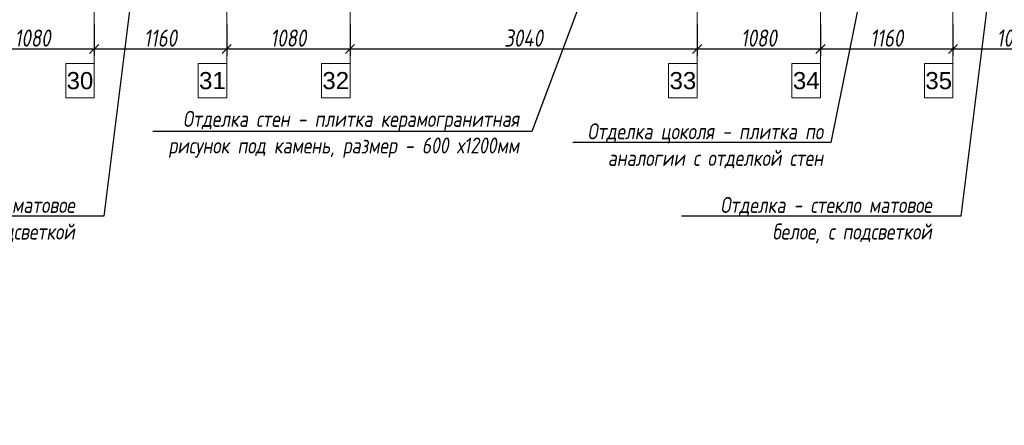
# Model space of a CAD drawing. Header units: millimetres. Extents: x -57162 to 485422, y -209335 to -9481.
# Tile 12 of 256: x -23249 to -14627, y -203874 to -200319. Entities that reach past the tile are written whole.
import ezdxf
from ezdxf import colors
from ezdxf.entities.mleader import LeaderData, LeaderLine
from ezdxf.math import Vec2, Vec3

# ---------------------------------------------------------------- set-up
doc = ezdxf.new("R2010")
doc.units = ezdxf.units.MM
doc.linetypes.add('DASHDOT', pattern=[25.4, 12.7, -6.35, 0, -6.35])
doc.layers.get('Defpoints').update_dxf_attribs({"color": 31})
doc.layers.add('dim_per', color=7, linetype='Continuous', lineweight=9, true_color=0x1c3800)
doc.layers.add('dim_razv', color=7, linetype='DASHDOT', lineweight=9, true_color=0x183018)
doc.layers.add('meb', color=26, linetype='Continuous', lineweight=15)
doc.styles.add('fl_iso paper', font='isocpeur.ttf', dxfattribs={"width": 0.8, "oblique": 10})
doc.styles.get("Standard").update_dxf_attribs({"font": 'arial.ttf'})
doc.dimstyles.new('In tre 1_50', dxfattribs={"dimtxt": 150, "dimasz": 80, "dimexe": 60, "dimexo": 10, "dimgap": 20, "dimtad": 1, "dimdec": 0, "dimrnd": 5, "dimzin": 0, "dimdsep": 46, "dimtxsty": 'fl_iso paper', "dimblk": 'OBLIQUE', "dimcen": 0, "dimdle": 60, "dimadec": 0, "dimazin": 0, "dimtfac": 1, "dimtdec": 0, "dimtofl": 0, "dimtmove": 1, "dimatfit": 1, "dimfxl": 40, "dimtolj": 1, "dimtzin": 0, "dimarcsym": 1})

# ---------------------------------------------------------------- blocks, each defined once
blk = doc.blocks.new('_Oblique')
at = {"color": 0, "linetype": 'ByBlock', "lineweight": -2}
blk.add_line((-0.5, -0.5), (0.5, 0.5), dxfattribs=at)
blk = doc.blocks.new('*D1177')
at = {"layer": 'Defpoints', "color": 0, "linetype": 'ByBlock', "transparency": 16777216}
for p in [(-23676.6, -200352.1), (-22596.6, -200352.1), (-22596.6, -200575.5)]:
    blk.add_point(p, dxfattribs=at)
at = {"layer": 'dim_razv', "color": 0, "linetype": 'ByBlock', "lineweight": -2, "transparency": 16777216}
for p, q in [((-23676.6, -200362.1), (-23676.6, -200635.5)), ((-22596.6, -200362.1), (-22596.6, -200635.5)), ((-23736.6, -200575.5), (-22536.6, -200575.5))]:
    blk.add_line(p, q, dxfattribs=at)
at = {"layer": 'dim_razv', "color": 0, "linetype": 'ByBlock', "lineweight": -2, "transparency": 16777216, "xscale": 80, "yscale": 80, "zscale": 80, "rotation": 180}
blk.add_blockref('_Oblique', (-23676.6, -200575.5), dxfattribs=at)
at = {"layer": 'dim_razv', "color": 0, "linetype": 'ByBlock', "lineweight": -2, "transparency": 16777216, "xscale": 80, "yscale": 80, "zscale": 80}
blk.add_blockref('_Oblique', (-22596.6, -200575.5), dxfattribs=at)
at = {"layer": 'dim_razv', "color": 0, "linetype": 'ByBlock', "transparency": 16777216, "insert": (-23136.6, -200480.5), "char_height": 150, "attachment_point": 5, "style": 'fl_iso paper'}
blk.add_mtext('\\A1;1080', dxfattribs=at)
blk = doc.blocks.new('*D1178')
at = {"layer": 'Defpoints', "color": 0, "linetype": 'ByBlock', "transparency": 16777216}
for p in [(-22596.6, -200352.1), (-21436.6, -200352.1), (-21436.6, -200575.5)]:
    blk.add_point(p, dxfattribs=at)
at = {"layer": 'dim_razv', "color": 0, "linetype": 'ByBlock', "lineweight": -2, "transparency": 16777216}
for p, q in [((-22596.6, -200362.1), (-22596.6, -200635.5)), ((-21436.6, -200362.1), (-21436.6, -200635.5)), ((-22656.6, -200575.5), (-21376.6, -200575.5))]:
    blk.add_line(p, q, dxfattribs=at)
at = {"layer": 'dim_razv', "color": 0, "linetype": 'ByBlock', "lineweight": -2, "transparency": 16777216, "xscale": 80, "yscale": 80, "zscale": 80, "rotation": 180}
blk.add_blockref('_Oblique', (-22596.6, -200575.5), dxfattribs=at)
at = {"layer": 'dim_razv', "color": 0, "linetype": 'ByBlock', "lineweight": -2, "transparency": 16777216, "xscale": 80, "yscale": 80, "zscale": 80}
blk.add_blockref('_Oblique', (-21436.6, -200575.5), dxfattribs=at)
at = {"layer": 'dim_razv', "color": 0, "linetype": 'ByBlock', "transparency": 16777216, "insert": (-22016.6, -200480.5), "char_height": 150, "attachment_point": 5, "style": 'fl_iso paper'}
blk.add_mtext('\\A1;1160', dxfattribs=at)
blk = doc.blocks.new('*D1179')
at = {"layer": 'Defpoints', "color": 0, "linetype": 'ByBlock', "transparency": 16777216}
for p in [(-21436.6, -200352.1), (-20356.6, -200352.1), (-20356.6, -200575.5)]:
    blk.add_point(p, dxfattribs=at)
at = {"layer": 'dim_razv', "color": 0, "linetype": 'ByBlock', "lineweight": -2, "transparency": 16777216}
for p, q in [((-21436.6, -200362.1), (-21436.6, -200635.5)), ((-20356.6, -200362.1), (-20356.6, -200635.5)), ((-21496.6, -200575.5), (-20296.6, -200575.5))]:
    blk.add_line(p, q, dxfattribs=at)
at = {"layer": 'dim_razv', "color": 0, "linetype": 'ByBlock', "lineweight": -2, "transparency": 16777216, "xscale": 80, "yscale": 80, "zscale": 80, "rotation": 180}
blk.add_blockref('_Oblique', (-21436.6, -200575.5), dxfattribs=at)
at = {"layer": 'dim_razv', "color": 0, "linetype": 'ByBlock', "lineweight": -2, "transparency": 16777216, "xscale": 80, "yscale": 80, "zscale": 80}
blk.add_blockref('_Oblique', (-20356.6, -200575.5), dxfattribs=at)
at = {"layer": 'dim_razv', "color": 0, "linetype": 'ByBlock', "transparency": 16777216, "insert": (-20896.6, -200480.5), "char_height": 150, "attachment_point": 5, "style": 'fl_iso paper'}
blk.add_mtext('\\A1;1080', dxfattribs=at)
blk = doc.blocks.new('*D1180')
at = {"layer": 'Defpoints', "color": 0, "linetype": 'ByBlock', "transparency": 16777216}
for p in [(-20356.6, -200352.1), (-17316.6, -200352.1), (-17316.6, -200575.5)]:
    blk.add_point(p, dxfattribs=at)
at = {"layer": 'dim_razv', "color": 0, "linetype": 'ByBlock', "lineweight": -2, "transparency": 16777216}
for p, q in [((-20356.6, -200362.1), (-20356.6, -200635.5)), ((-17316.6, -200362.1), (-17316.6, -200635.5)), ((-20416.6, -200575.5), (-17256.6, -200575.5))]:
    blk.add_line(p, q, dxfattribs=at)
at = {"layer": 'dim_razv', "color": 0, "linetype": 'ByBlock', "lineweight": -2, "transparency": 16777216, "xscale": 80, "yscale": 80, "zscale": 80, "rotation": 180}
blk.add_blockref('_Oblique', (-20356.6, -200575.5), dxfattribs=at)
at = {"layer": 'dim_razv', "color": 0, "linetype": 'ByBlock', "lineweight": -2, "transparency": 16777216, "xscale": 80, "yscale": 80, "zscale": 80}
blk.add_blockref('_Oblique', (-17316.6, -200575.5), dxfattribs=at)
at = {"layer": 'dim_razv', "color": 0, "linetype": 'ByBlock', "transparency": 16777216, "insert": (-18836.6, -200480.5), "char_height": 150, "attachment_point": 5, "style": 'fl_iso paper'}
blk.add_mtext('\\A1;3040', dxfattribs=at)
blk = doc.blocks.new('*D1181')
at = {"layer": 'Defpoints', "color": 0, "linetype": 'ByBlock', "transparency": 16777216}
for p in [(-17316.6, -200352.1), (-16236.6, -200352.1), (-16236.6, -200575.5)]:
    blk.add_point(p, dxfattribs=at)
at = {"layer": 'dim_razv', "color": 0, "linetype": 'ByBlock', "lineweight": -2, "transparency": 16777216}
for p, q in [((-17316.6, -200362.1), (-17316.6, -200635.5)), ((-16236.6, -200362.1), (-16236.6, -200635.5)), ((-17376.6, -200575.5), (-16176.6, -200575.5))]:
    blk.add_line(p, q, dxfattribs=at)
at = {"layer": 'dim_razv', "color": 0, "linetype": 'ByBlock', "lineweight": -2, "transparency": 16777216, "xscale": 80, "yscale": 80, "zscale": 80, "rotation": 180}
blk.add_blockref('_Oblique', (-17316.6, -200575.5), dxfattribs=at)
at = {"layer": 'dim_razv', "color": 0, "linetype": 'ByBlock', "lineweight": -2, "transparency": 16777216, "xscale": 80, "yscale": 80, "zscale": 80}
blk.add_blockref('_Oblique', (-16236.6, -200575.5), dxfattribs=at)
at = {"layer": 'dim_razv', "color": 0, "linetype": 'ByBlock', "transparency": 16777216, "insert": (-16776.6, -200480.5), "char_height": 150, "attachment_point": 5, "style": 'fl_iso paper'}
blk.add_mtext('\\A1;1080', dxfattribs=at)
blk = doc.blocks.new('*D1182')
at = {"layer": 'Defpoints', "color": 0, "linetype": 'ByBlock', "transparency": 16777216}
for p in [(-16236.6, -200352.1), (-15076.6, -200352.1), (-15076.6, -200575.5)]:
    blk.add_point(p, dxfattribs=at)
at = {"layer": 'dim_razv', "color": 0, "linetype": 'ByBlock', "lineweight": -2, "transparency": 16777216}
for p, q in [((-16236.6, -200362.1), (-16236.6, -200635.5)), ((-15076.6, -200362.1), (-15076.6, -200635.5)), ((-16296.6, -200575.5), (-15016.6, -200575.5))]:
    blk.add_line(p, q, dxfattribs=at)
at = {"layer": 'dim_razv', "color": 0, "linetype": 'ByBlock', "lineweight": -2, "transparency": 16777216, "xscale": 80, "yscale": 80, "zscale": 80, "rotation": 180}
blk.add_blockref('_Oblique', (-16236.6, -200575.5), dxfattribs=at)
at = {"layer": 'dim_razv', "color": 0, "linetype": 'ByBlock', "lineweight": -2, "transparency": 16777216, "xscale": 80, "yscale": 80, "zscale": 80}
blk.add_blockref('_Oblique', (-15076.6, -200575.5), dxfattribs=at)
at = {"layer": 'dim_razv', "color": 0, "linetype": 'ByBlock', "transparency": 16777216, "insert": (-15656.6, -200480.5), "char_height": 150, "attachment_point": 5, "style": 'fl_iso paper'}
blk.add_mtext('\\A1;1160', dxfattribs=at)
blk = doc.blocks.new('*D1183')
at = {"layer": 'Defpoints', "color": 0, "linetype": 'ByBlock', "transparency": 16777216}
for p in [(-15076.6, -200352.1), (-13996.6, -200352.1), (-13996.6, -200575.5)]:
    blk.add_point(p, dxfattribs=at)
at = {"layer": 'dim_razv', "color": 0, "linetype": 'ByBlock', "lineweight": -2, "transparency": 16777216}
for p, q in [((-15076.6, -200362.1), (-15076.6, -200635.5)), ((-13996.6, -200362.1), (-13996.6, -200635.5)), ((-15136.6, -200575.5), (-13936.6, -200575.5))]:
    blk.add_line(p, q, dxfattribs=at)
at = {"layer": 'dim_razv', "color": 0, "linetype": 'ByBlock', "lineweight": -2, "transparency": 16777216, "xscale": 80, "yscale": 80, "zscale": 80, "rotation": 180}
blk.add_blockref('_Oblique', (-15076.6, -200575.5), dxfattribs=at)
at = {"layer": 'dim_razv', "color": 0, "linetype": 'ByBlock', "lineweight": -2, "transparency": 16777216, "xscale": 80, "yscale": 80, "zscale": 80}
blk.add_blockref('_Oblique', (-13996.6, -200575.5), dxfattribs=at)
at = {"layer": 'dim_razv', "color": 0, "linetype": 'ByBlock', "transparency": 16777216, "insert": (-14536.6, -200480.5), "char_height": 150, "attachment_point": 5, "style": 'fl_iso paper'}
blk.add_mtext('\\A1;1080', dxfattribs=at)

msp = doc.modelspace()

# ---------------------------------------------------------------- linework, layer by layer
at = {"layer": 'meb', "color": 5, "true_color": 0x0505ff}
for points in [[(-22596.6, -199700), (-22596.6, -201004.2)], [(-21436.6, -199700), (-21436.6, -201004.2)], [(-20356.6, -199700), (-20356.6, -201004.2)], [(-17316.6, -199700), (-17316.6, -201004.2)], [(-16236.6, -199700), (-16236.6, -201004.2)], [(-15076.6, -199700), (-15076.6, -201004.2)]]:
    msp.add_lwpolyline(points, dxfattribs=at)
for points in [[(-22846.6, -201004.2), (-22596.6, -201004.2), (-22596.6, -200704.2), (-22846.6, -200704.2)], [(-21686.6, -201004.2), (-21436.6, -201004.2), (-21436.6, -200704.2), (-21686.6, -200704.2)], [(-20606.6, -201004.2), (-20356.6, -201004.2), (-20356.6, -200704.2), (-20606.6, -200704.2)], [(-17566.6, -201004.2), (-17316.6, -201004.2), (-17316.6, -200704.2), (-17566.6, -200704.2)], [(-16486.6, -201004.2), (-16236.6, -201004.2), (-16236.6, -200704.2), (-16486.6, -200704.2)], [(-15326.6, -201004.2), (-15076.6, -201004.2), (-15076.6, -200704.2), (-15326.6, -200704.2)]]:
    msp.add_lwpolyline(points, close=True, dxfattribs=at)

# ---------------------------------------------------------------- texts
at = {"layer": 'meb', "color": 5, "true_color": 0x0505ff, "char_height": 150, "attachment_point": 5}
for s, insert in [('30', (-22721.6, -200854.2)), ('31', (-21561.6, -200854.2)), ('32', (-20481.6, -200854.2)), ('33', (-17441.6, -200854.2)), ('34', (-16361.6, -200854.2)), ('35', (-15201.6, -200854.2))]:
    msp.add_mtext_dynamic_manual_height_columns(s, width=165.776, gutter_width=12.5, heights=[0], dxfattribs=dict(at, insert=insert))

# ---------------------------------------------------------------- dimensions: what is measured, and where the dimension line sits
at = {"layer": 'dim_razv', "linetype": 'ByBlock'}
for base, p1, p2, picture, middle in [((-22596.6, -200575.5), (-23676.6, -200352.1), (-22596.6, -200352.1), '*D1177', (-23136.6, -200480.5)), ((-21436.6, -200575.5), (-22596.6, -200352.1), (-21436.6, -200352.1), '*D1178', (-22016.6, -200480.5)), ((-20356.6, -200575.5), (-21436.6, -200352.1), (-20356.6, -200352.1), '*D1179', (-20896.6, -200480.5)), ((-17316.6, -200575.5), (-20356.6, -200352.1), (-17316.6, -200352.1), '*D1180', (-18836.6, -200480.5)), ((-16236.6, -200575.5), (-17316.6, -200352.1), (-16236.6, -200352.1), '*D1181', (-16776.6, -200480.5)), ((-15076.6, -200575.5), (-16236.6, -200352.1), (-15076.6, -200352.1), '*D1182', (-15656.6, -200480.5)), ((-13996.6, -200575.5), (-15076.6, -200352.1), (-13996.6, -200352.1), '*D1183', (-14536.6, -200480.5))]:
    dim = msp.add_linear_dim(base=base, p1=p1, p2=p2, dimstyle='In tre 1_50', dxfattribs=at)
    dim.commit()
    dim.dimension.update_dxf_attribs({"geometry": picture, "text_midpoint": middle})

# ---------------------------------------------------------------- leaders
at = {"layer": 'dim_per', "linetype": 'ByBlock'}
ml = msp.add_multileader_mtext('Standard', dxfattribs=at)
ml.set_content('Отделка - стекло матовое белое, с подсветкой', color=256, style='fl_iso paper')
ml.set_leader_properties()
ml.build(insert=Vec2(0, 0))
ml.multileader.update_dxf_attribs({"text_left_attachment_type": 6, "text_right_attachment_type": 6, "dogleg_length": 252.8})
ctx = ml.context
ctx.base_point, ctx.char_height, ctx.plane_origin = Vec3(-24746.9, -202040.7), 140, Vec3(-21139, -199758.8)
ctx.left_attachment, ctx.right_attachment, ctx.text_align_type = 6, 6, 2
notes = []
notes.append((ctx, [(1, (1, 1, 0), (-22511.8, -202040.7), (-1, 0), 252.8, [(0, [(-22207.3, -199609)], 0, [])])]))
ctx.mtext.insert, ctx.mtext.width, ctx.mtext.alignment, ctx.mtext.flow_direction = Vec3(-22766.6, -201872.7), 2170.478, 3, 5
ml = msp.add_multileader_mtext('Standard', dxfattribs=at)
ml.set_content('Отделка - стекло матовое белое, с подсветкой', color=256, style='fl_iso paper')
ml.set_leader_properties()
ml.build(insert=Vec2(0, 0))
ml.multileader.update_dxf_attribs({"text_left_attachment_type": 6, "text_right_attachment_type": 6, "dogleg_length": 252.8})
ctx = ml.context
ctx.base_point, ctx.char_height, ctx.plane_origin = Vec3(-17242.5, -202040.7), 140, Vec3(-13634.6, -199758.8)
ctx.left_attachment, ctx.right_attachment, ctx.text_align_type = 6, 6, 2
notes.append((ctx, [(1, (1, 1, 0), (-15007.5, -202040.7), (-1, 0), 252.8, [(0, [(-14702.9, -199609)], 0, [])])]))
ctx.mtext.insert, ctx.mtext.width, ctx.mtext.alignment, ctx.mtext.flow_direction = Vec3(-15262.2, -201872.7), 2170.478, 3, 5
ml = msp.add_multileader_mtext('Standard', dxfattribs=at)
ml.set_content('Отделка стен - плитка керамогранитная\\Pрисунок под камень, размер - 600 х1200мм', color=256, style='fl_iso paper')
ml.set_leader_properties()
ml.build(insert=Vec2(0, 0))
ml.multileader.update_dxf_attribs({"text_left_attachment_type": 6, "text_right_attachment_type": 6, "dogleg_length": 252.8})
ctx = ml.context
ctx.base_point, ctx.char_height, ctx.plane_origin = Vec3(-22048.8, -201300.4), 140, Vec3(-18776.4, -199487.5)
ctx.left_attachment, ctx.right_attachment, ctx.text_align_type = 6, 6, 2
notes.append((ctx, [(1, (1, 1, 0), (-18765.2, -201300.4), (-1, 0), 108.6, [(0, [(-18180.2, -199735.8)], 0, [])])]))
ctx.mtext.insert, ctx.mtext.alignment, ctx.mtext.flow_direction = Vec3(-18875.8, -201118.4), 3, 5
ml = msp.add_multileader_mtext('Standard', dxfattribs=at)
ml.set_content('Отделка цоколя - плитка по аналогии с отделкой стен', color=256, style='fl_iso paper')
ml.set_leader_properties()
ml.build(insert=Vec2(0, 0))
ml.multileader.update_dxf_attribs({"text_left_attachment_type": 6, "text_right_attachment_type": 6, "dogleg_length": 252.8})
ctx = ml.context
ctx.base_point, ctx.char_height, ctx.plane_origin = Vec3(-18321.2, -201395.5), 140, Vec3(-14774.2, -199343)
ctx.left_attachment, ctx.right_attachment, ctx.text_align_type = 6, 6, 2
notes.append((ctx, [(1, (1, 1, 0), (-16147, -201395.5), (-1, 0), 64.9, [(0, [(-15842.5, -199899.8)], 0, [])])]))
ctx.mtext.insert, ctx.mtext.width, ctx.mtext.alignment, ctx.mtext.flow_direction = Vec3(-16214, -201227.5), 2170.478, 3, 5
for ctx, leaders in notes:
    for number, flags, end, landing, length, lines in leaders:
        leader = LeaderData()
        leader.index, (leader.has_last_leader_line, leader.has_dogleg_vector, leader.attachment_direction) = number, flags
        leader.last_leader_point, leader.dogleg_vector, leader.dogleg_length = Vec3(end), Vec3(landing), length
        for number, points, colour, breaks in lines:
            line = LeaderLine()
            line.index, line.vertices, line.color, line.breaks = number, Vec3.list(points), colors.encode_raw_color(colour), breaks
            leader.lines.append(line)
        ctx.leaders.append(leader)

doc.saveas('drawing.dxf')
